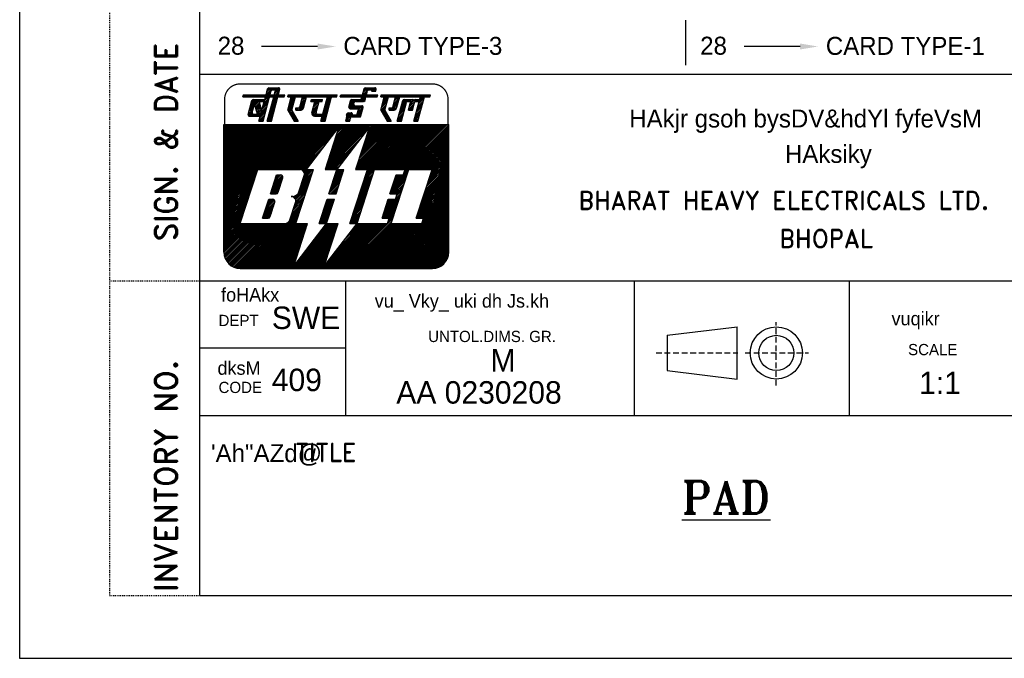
# Model space of a CAD drawing. Extents: x -5598 to -5388, y -1 to 296.
# Tile 1 of 4: x -5598 to -5489, y -1 to 70. Entities that reach past the tile are written whole.
import ezdxf
from ezdxf.enums import TextEntityAlignment as Align

# ---------------------------------------------------------------- set-up
doc = ezdxf.new("R2010")
doc.units = 0
doc.header["$LTSCALE"] = 0.1
doc.linetypes.add('DASHED', pattern=[0.75, 0.5, -0.25])
doc.linetypes.add('HIDDEN', pattern=[9.525, 6.35, -3.175])
doc.layers.get('0').update_dxf_attribs({"linetype": 'CONTINUOUS'})
doc.layers.add('6', color=2, linetype='CONTINUOUS')
doc.layers.add('TEXT', color=3, linetype='CONTINUOUS')
doc.styles.add('HINDI', font='hindi')
doc.styles.add('ROMAND', font='romand')
doc.styles.add('ROMANT', font='romant.shx')

# ---------------------------------------------------------------- blocks, each defined once
blk = doc.blocks.new('*X17')
at = {"color": 0}
for p, q in [((31.56, 28.02), (32.19, 28.65)), ((31.62, 28.26), (32.25, 28.89)), ((31.69, 28.51), (32.28, 29.1)), ((31.75, 28.75), (32.11, 29.1)), ((31.82, 28.99), (31.93, 29.1)), ((31.23, 26.81), (31.86, 27.44)), ((31.3, 27.06), (31.93, 27.68)), ((31.36, 27.3), (31.99, 27.93)), ((31.43, 27.54), (32.06, 28.17)), ((31.49, 27.78), (32.12, 28.41)), ((31.16, 26.39), (31.73, 26.96)), ((31.17, 26.57), (31.8, 27.2)), ((31.34, 26.39), (31.67, 26.72)), ((31.52, 26.39), (31.6, 26.48))]:
    blk.add_line(p, q, dxfattribs=at)
blk = doc.blocks.new('*X16')
at = {"color": 0}
for p, q in [((29.69, 27.92), (30.56, 28.79)), ((29.76, 28.17), (30.38, 28.79)), ((29.82, 28.41), (30.2, 28.79)), ((29.89, 28.65), (30.03, 28.79)), ((30.5, 28.56), (30.73, 28.79)), ((30.62, 27.97), (31.44, 28.79)), ((30.66, 28.54), (30.91, 28.79)), ((30.69, 28.21), (31.14, 28.67)), ((30.73, 28.44), (31.07, 28.77)), ((31.15, 28.67), (31.26, 28.79)), ((31.39, 28.56), (31.62, 28.79)), ((31.57, 28.56), (31.75, 28.75)), ((29.43, 26.96), (30.06, 27.59)), ((29.5, 27.2), (30.13, 27.83)), ((29.56, 27.44), (30.19, 28.07)), ((29.63, 27.68), (30.26, 28.31)), ((30.56, 27.73), (31.19, 28.36)), ((30.63, 27.62), (31.12, 28.12)), ((30.8, 27.62), (31.06, 27.88)), ((30.98, 27.62), (30.99, 27.64)), ((29.3, 26.47), (29.93, 27.1)), ((29.37, 26.72), (30, 27.34)), ((29.4, 26.39), (29.87, 26.86)), ((29.57, 26.39), (29.8, 26.62))]:
    blk.add_line(p, q, dxfattribs=at)
blk = doc.blocks.new('*X15')
at = {"color": 0}
for p, q in [((27.5, 27.86), (28.13, 28.49)), ((27.57, 28.1), (28.2, 28.73)), ((27.63, 28.34), (28.26, 28.97)), ((27.7, 28.58), (28.22, 29.1)), ((27.76, 28.82), (28.04, 29.1)), ((27.83, 29.06), (27.86, 29.1)), ((28.5, 27.62), (29.39, 28.5)), ((28.82, 28.12), (29.45, 28.74)), ((28.89, 28.36), (29.52, 28.99)), ((28.95, 28.6), (29.45, 29.1)), ((29.02, 28.84), (29.28, 29.1)), ((29.08, 29.08), (29.1, 29.1)), ((27.44, 27.62), (28.07, 28.24)), ((27.51, 27.51), (28, 28)), ((27.57, 27.39), (27.94, 27.76)), ((27.64, 27.28), (27.93, 27.57)), ((27.7, 27.17), (27.99, 27.46)), ((28.36, 27.65), (28.56, 27.85)), ((28.36, 27.83), (28.38, 27.85)), ((28.68, 27.62), (29.32, 28.26)), ((28.86, 27.62), (29.26, 28.02)), ((29.08, 27.67), (29.17, 27.76)), ((27.76, 27.06), (28.06, 27.35)), ((27.83, 26.95), (28.12, 27.24)), ((27.89, 26.83), (28.19, 27.13)), ((27.96, 26.72), (28.25, 27.01)), ((28.02, 26.61), (28.32, 26.9)), ((28.09, 26.5), (28.38, 26.79)), ((28.16, 26.39), (28.44, 26.68)), ((28.33, 26.39), (28.51, 26.56)), ((28.51, 26.39), (28.57, 26.45))]:
    blk.add_line(p, q, dxfattribs=at)
blk = doc.blocks.new('*X14')
at = {"color": 0}
for p, q in [((27.48, 29.25), (27.56, 29.33)), ((27.51, 29.1), (27.74, 29.33)), ((27.69, 29.1), (27.92, 29.33)), ((27.86, 29.1), (28.09, 29.33)), ((28.04, 29.1), (28.27, 29.33)), ((28.22, 29.1), (28.45, 29.33)), ((28.39, 29.1), (28.62, 29.33)), ((28.57, 29.1), (28.8, 29.33)), ((28.75, 29.1), (28.98, 29.33)), ((28.92, 29.1), (29.15, 29.33)), ((29.1, 29.1), (29.33, 29.33)), ((29.28, 29.1), (29.51, 29.33)), ((29.45, 29.1), (29.68, 29.33)), ((29.63, 29.1), (29.86, 29.33)), ((29.81, 29.1), (30.04, 29.33)), ((29.98, 29.1), (30.21, 29.33)), ((30.16, 29.1), (30.39, 29.33)), ((30.34, 29.1), (30.57, 29.33)), ((30.51, 29.1), (30.74, 29.33)), ((30.69, 29.1), (30.92, 29.33)), ((30.87, 29.1), (31.1, 29.33)), ((31.04, 29.1), (31.27, 29.33)), ((31.22, 29.1), (31.45, 29.33)), ((31.4, 29.1), (31.63, 29.33)), ((31.57, 29.1), (31.8, 29.33)), ((31.75, 29.1), (31.98, 29.33)), ((31.93, 29.1), (32.16, 29.33)), ((32.11, 29.1), (32.34, 29.33)), ((32.28, 29.1), (32.51, 29.33)), ((32.46, 29.1), (32.69, 29.33)), ((32.64, 29.1), (32.87, 29.33)), ((32.81, 29.1), (32.93, 29.22))]:
    blk.add_line(p, q, dxfattribs=at)
blk = doc.blocks.new('*X13')
at = {"color": 0}
for p, q in [((23.88, 27.95), (24.72, 28.79)), ((23.95, 28.19), (24.55, 28.79)), ((24.01, 28.43), (24.37, 28.79)), ((24.08, 28.67), (24.19, 28.79)), ((24.67, 28.56), (24.9, 28.79)), ((24.85, 28.56), (25.08, 28.79)), ((25.02, 28.56), (25.56, 29.1)), ((25.2, 28.56), (25.74, 29.1)), ((25.32, 29.03), (25.39, 29.1)), ((25.38, 28.56), (25.76, 28.94)), ((25.56, 28.56), (25.69, 28.7)), ((23.92, 27.81), (24.44, 28.33)), ((24.06, 27.77), (24.45, 28.17)), ((24.23, 27.77), (24.56, 28.1)), ((24.41, 27.77), (24.74, 28.1)), ((24.55, 26.85), (25.43, 27.73)), ((24.59, 27.77), (24.92, 28.1)), ((24.73, 26.85), (25.37, 27.49)), ((24.76, 27.77), (25.09, 28.1)), ((24.87, 27.34), (25.49, 27.96)), ((24.9, 27.72), (25.27, 28.1)), ((24.93, 27.59), (25.42, 28.07)), ((23.63, 26.99), (23.95, 27.31)), ((23.69, 27.23), (23.76, 27.29)), ((23.7, 26.88), (24.13, 27.31)), ((23.84, 26.85), (24.26, 27.26)), ((24.02, 26.85), (24.29, 27.12)), ((24.2, 26.85), (24.43, 27.08)), ((24.38, 26.85), (24.61, 27.08)), ((24.91, 26.85), (25.3, 27.25)), ((25.08, 26.85), (25.24, 27.01))]:
    blk.add_line(p, q, dxfattribs=at)
blk = doc.blocks.new('*X12')
at = {"color": 0}
for p, q in [((22.95, 29.14), (23.14, 29.33)), ((23.09, 29.1), (23.32, 29.33)), ((23.27, 29.1), (23.5, 29.33)), ((23.44, 29.1), (23.67, 29.33)), ((23.62, 29.1), (23.85, 29.33)), ((23.8, 29.1), (24.03, 29.33)), ((23.97, 29.1), (24.2, 29.33)), ((24.15, 29.1), (24.38, 29.33)), ((24.33, 29.1), (24.56, 29.33)), ((24.5, 29.1), (24.73, 29.33)), ((24.68, 29.1), (24.91, 29.33)), ((24.86, 29.1), (25.09, 29.33)), ((25.03, 29.1), (25.26, 29.33)), ((25.21, 29.1), (25.44, 29.33)), ((25.39, 29.1), (25.62, 29.33)), ((25.56, 29.1), (25.79, 29.33)), ((25.74, 29.1), (25.97, 29.33)), ((25.92, 29.1), (26.15, 29.33)), ((26.09, 29.1), (26.32, 29.33)), ((26.27, 29.1), (26.5, 29.33)), ((26.45, 29.1), (26.68, 29.33)), ((26.63, 29.1), (26.86, 29.33)), ((26.8, 29.1), (27.03, 29.33)), ((26.98, 29.1), (27.08, 29.2))]:
    blk.add_line(p, q, dxfattribs=at)
blk = doc.blocks.new('*X11')
at = {"color": 0}
for p, q in [((25.44, 29.33), (26.21, 30.1)), ((25.45, 29.52), (26.03, 30.1)), ((25.52, 29.76), (25.86, 30.1)), ((25.58, 30), (25.67, 30.09)), ((25.62, 29.33), (25.95, 29.66)), ((26.16, 29.87), (26.39, 30.1)), ((26.33, 29.87), (26.56, 30.1)), ((26.44, 29.8), (26.74, 30.1)), ((26.54, 29.72), (26.89, 30.07)), ((26.71, 29.72), (26.94, 29.95)), ((25.79, 29.33), (25.89, 29.42))]:
    blk.add_line(p, q, dxfattribs=at)
blk = doc.blocks.new('*X10')
at = {"color": 0}
for p, q in [((23.56, 26.39), (24.02, 26.85)), ((23.6, 26.61), (23.84, 26.85)), ((23.67, 26.85), (23.7, 26.88)), ((23.74, 26.39), (24.1, 26.75)), ((23.92, 26.39), (24.04, 26.51))]:
    blk.add_line(p, q, dxfattribs=at)
blk = doc.blocks.new('*X9')
at = {"color": 0}
for p, q in [((17.09, 29.11), (17.31, 29.33)), ((17.26, 29.1), (17.49, 29.33)), ((17.43, 29.1), (17.66, 29.33)), ((17.61, 29.1), (17.84, 29.33)), ((17.79, 29.1), (18.02, 29.33)), ((17.96, 29.1), (18.19, 29.33)), ((18.14, 29.1), (18.37, 29.33)), ((18.32, 29.1), (18.55, 29.33)), ((18.49, 29.1), (18.72, 29.33)), ((18.67, 29.1), (18.9, 29.33)), ((18.85, 29.1), (19.08, 29.33)), ((19.02, 29.1), (19.25, 29.33)), ((19.2, 29.1), (19.43, 29.33)), ((19.38, 29.1), (19.61, 29.33)), ((19.55, 29.1), (19.78, 29.33)), ((19.7, 28.71), (19.77, 28.79)), ((19.72, 28.56), (19.95, 28.79)), ((19.73, 29.1), (19.96, 29.33)), ((19.9, 28.56), (20.13, 28.79)), ((19.91, 29.1), (20.14, 29.33)), ((20.07, 28.56), (20.3, 28.79)), ((20.08, 29.1), (20.31, 29.33)), ((20.25, 28.56), (20.48, 28.79)), ((20.26, 29.1), (20.49, 29.33)), ((20.43, 28.56), (20.66, 28.79)), ((20.44, 29.1), (20.67, 29.33)), ((20.61, 29.1), (20.84, 29.33)), ((20.61, 28.56), (20.84, 28.79)), ((20.78, 28.56), (20.95, 28.73)), ((20.79, 29.1), (21.02, 29.33)), ((20.97, 29.1), (21.2, 29.33)), ((21.15, 29.1), (21.38, 29.33)), ((21.32, 29.1), (21.55, 29.33)), ((21.5, 29.1), (21.73, 29.33)), ((21.68, 29.1), (21.91, 29.33)), ((21.85, 29.1), (22.08, 29.33)), ((22.03, 29.1), (22.26, 29.33)), ((22.21, 29.1), (22.44, 29.33)), ((22.38, 29.1), (22.61, 29.33))]:
    blk.add_line(p, q, dxfattribs=at)
blk = doc.blocks.new('*X8')
at = {"color": 0}
for p, q in [((17.18, 27.97), (17.81, 28.59)), ((17.25, 28.21), (17.88, 28.84)), ((17.31, 28.45), (17.94, 29.08)), ((17.38, 28.69), (17.79, 29.1)), ((17.44, 28.93), (17.61, 29.1)), ((18.44, 27.98), (19.07, 28.61)), ((18.5, 28.22), (19.13, 28.85)), ((18.57, 28.47), (19.2, 29.09)), ((18.63, 28.71), (19.02, 29.1)), ((18.7, 28.95), (18.85, 29.1)), ((19.94, 27.89), (20.57, 28.52)), ((20, 28.13), (20.43, 28.56)), ((20.07, 28.38), (20.25, 28.56)), ((21.19, 27.91), (21.82, 28.54)), ((21.26, 28.15), (21.89, 28.78)), ((21.32, 28.39), (21.95, 29.02)), ((21.39, 28.63), (21.85, 29.1)), ((21.45, 28.88), (21.68, 29.1)), ((17.12, 27.72), (17.75, 28.35)), ((17.13, 27.56), (17.68, 28.11)), ((17.19, 27.44), (17.62, 27.87)), ((17.26, 27.33), (17.55, 27.63)), ((17.32, 27.22), (17.61, 27.51)), ((17.39, 27.11), (17.68, 27.4)), ((18.01, 27.73), (18.13, 27.85)), ((18.07, 27.62), (18.31, 27.85)), ((18.25, 27.62), (19, 28.37)), ((18.43, 27.62), (18.94, 28.13)), ((18.61, 27.62), (18.87, 27.89)), ((19.77, 27.2), (20.37, 27.8)), ((19.81, 27.41), (20.44, 28.04)), ((19.82, 27.07), (20.31, 27.56)), ((19.87, 27.65), (20.5, 28.28)), ((20.92, 26.93), (21.56, 27.57)), ((21, 27.19), (21.63, 27.81)), ((21.06, 27.43), (21.69, 28.06)), ((21.13, 27.67), (21.76, 28.3)), ((17.45, 27), (17.74, 27.29)), ((17.51, 26.88), (17.81, 27.18)), ((17.58, 26.77), (17.87, 27.06)), ((17.64, 26.66), (17.94, 26.95)), ((17.71, 26.55), (18, 26.84)), ((17.77, 26.44), (18.07, 26.73)), ((17.9, 26.39), (18.13, 26.62)), ((18.08, 26.39), (18.19, 26.5)), ((18.26, 26.39), (18.26, 26.39)), ((19.91, 26.98), (20.25, 27.32)), ((20.04, 26.93), (20.3, 27.19)), ((20.21, 26.93), (20.44, 27.16)), ((20.39, 26.93), (20.62, 27.16)), ((20.57, 26.93), (20.8, 27.16)), ((20.74, 26.93), (20.97, 27.16)), ((20.8, 26.46), (21.43, 27.09)), ((20.87, 26.7), (21.5, 27.33)), ((20.91, 26.39), (21.37, 26.85)), ((21.09, 26.39), (21.3, 26.61))]:
    blk.add_line(p, q, dxfattribs=at)
blk = doc.blocks.new('*X7')
at = {"color": 0}
for p, q in [((13.41, 28.26), (13.71, 28.56)), ((13.45, 28.12), (13.89, 28.56)), ((13.46, 28.49), (13.51, 28.54)), ((13.49, 27.98), (13.95, 28.44)), ((13.53, 27.85), (13.98, 28.3)), ((13.57, 27.71), (14.01, 28.16)), ((13.6, 27.57), (14.05, 28.02)), ((13.64, 27.43), (14.08, 27.87)), ((13.68, 27.29), (14.12, 27.73)), ((13.72, 27.16), (14.15, 27.59)), ((13.9, 27.16), (14.17, 27.43)), ((14.08, 27.16), (14.1, 27.18))]:
    blk.add_line(p, q, dxfattribs=at)
blk = doc.blocks.new('*X6')
at = {"color": 0}
for p, q in [((12.91, 27.94), (13.46, 28.49)), ((12.97, 28.18), (13.59, 28.79)), ((13.04, 28.42), (13.41, 28.79)), ((13.1, 28.66), (13.23, 28.79)), ((13.51, 28.54), (13.76, 28.79)), ((13.71, 28.56), (13.94, 28.79)), ((13.89, 28.56), (14.12, 28.79)), ((14.06, 28.56), (14.29, 28.79)), ((14.24, 28.56), (14.47, 28.79)), ((14.42, 28.56), (14.49, 28.63)), ((12.7, 27.02), (13.19, 27.51)), ((12.72, 27.21), (13.26, 27.76)), ((12.78, 27.45), (13.32, 28)), ((12.84, 27.69), (13.39, 28.24)), ((12.79, 26.94), (13.15, 27.29)), ((12.96, 26.93), (13.22, 27.18)), ((13.14, 26.93), (13.37, 27.16)), ((13.32, 26.93), (13.55, 27.16)), ((13.49, 26.93), (13.72, 27.16)), ((13.67, 26.93), (13.9, 27.16)), ((13.85, 26.93), (14.08, 27.16)), ((14.03, 26.93), (14.04, 26.94))]:
    blk.add_line(p, q, dxfattribs=at)
blk = doc.blocks.new('*X5')
at = {"color": 0}
for p, q in [((12.13, 29.1), (12.36, 29.33)), ((12.15, 29.3), (12.18, 29.33)), ((12.31, 29.1), (12.54, 29.33)), ((12.48, 29.1), (12.71, 29.33)), ((12.66, 29.1), (12.89, 29.33)), ((12.84, 29.1), (13.07, 29.33)), ((13.01, 29.1), (13.24, 29.33)), ((13.19, 29.1), (13.42, 29.33)), ((13.37, 29.1), (13.6, 29.33)), ((13.54, 29.1), (13.77, 29.33)), ((13.72, 29.1), (13.95, 29.33)), ((13.9, 29.1), (14.13, 29.33)), ((14.07, 29.1), (14.3, 29.33)), ((14.25, 29.1), (14.48, 29.33)), ((14.43, 29.1), (14.66, 29.33)), ((14.6, 29.1), (14.83, 29.33)), ((14.78, 29.1), (15.01, 29.33)), ((14.96, 29.1), (15.19, 29.33)), ((15.13, 29.1), (15.36, 29.33)), ((15.31, 29.1), (15.54, 29.33)), ((15.49, 29.1), (15.72, 29.33)), ((15.66, 29.1), (15.89, 29.33)), ((15.84, 29.1), (16.07, 29.33)), ((16.02, 29.1), (16.25, 29.33)), ((16.2, 29.1), (16.43, 29.33)), ((16.37, 29.1), (16.6, 29.33)), ((16.55, 29.1), (16.76, 29.31))]:
    blk.add_line(p, q, dxfattribs=at)
blk = doc.blocks.new('*X4')
at = {"color": 0}
for p, q in [((14.69, 29.36), (15.43, 30.1)), ((14.75, 29.6), (15.25, 30.1)), ((14.81, 29.84), (15.07, 30.1)), ((14.83, 29.33), (15.25, 29.74)), ((15.37, 29.87), (15.6, 30.1)), ((15.55, 29.87), (15.78, 30.1)), ((15.62, 29.41), (16.21, 30)), ((15.67, 29.81), (15.96, 30.1)), ((15.68, 29.65), (16.12, 30.09)), ((15.72, 29.33), (16.18, 29.79)), ((15.01, 29.33), (15.18, 29.5)), ((15.89, 29.33), (16.12, 29.55))]:
    blk.add_line(p, q, dxfattribs=at)
blk = doc.blocks.new('*X3')
at = {"color": 0}
for p, q in [((14.3, 27.91), (14.93, 28.54)), ((14.36, 28.15), (14.99, 28.78)), ((14.43, 28.39), (15.05, 29.02)), ((14.49, 28.63), (14.96, 29.1)), ((14.56, 28.87), (14.78, 29.1)), ((15.23, 27.96), (15.86, 28.59)), ((15.29, 28.2), (15.92, 28.83)), ((15.36, 28.44), (15.99, 29.07)), ((15.42, 28.68), (15.84, 29.1)), ((15.49, 28.92), (15.66, 29.1)), ((14.04, 26.94), (14.67, 27.57)), ((14.1, 27.18), (14.73, 27.81)), ((14.17, 27.43), (14.8, 28.05)), ((14.23, 27.67), (14.86, 28.3)), ((14.97, 26.99), (15.6, 27.62)), ((15.04, 27.23), (15.66, 27.86)), ((15.1, 27.48), (15.73, 28.1)), ((15.17, 27.72), (15.79, 28.34)), ((13.91, 26.46), (14.54, 27.09)), ((13.97, 26.7), (14.6, 27.33)), ((14.02, 26.39), (14.47, 26.85)), ((14.19, 26.39), (14.41, 26.61)), ((14.84, 26.51), (15.47, 27.14)), ((14.9, 26.39), (15.41, 26.9)), ((14.91, 26.75), (15.54, 27.38)), ((15.08, 26.39), (15.34, 26.65)), ((15.25, 26.39), (15.28, 26.41))]:
    blk.add_line(p, q, dxfattribs=at)
blk = doc.blocks.new('*X2')
at = {"color": 0}
for p, q in [((10, 17.42), (18.58, 26)), ((10, 17.6), (18.4, 26)), ((10, 17.78), (18.22, 26)), ((10, 17.95), (18.05, 26)), ((10, 18.13), (17.87, 26)), ((10, 18.31), (17.69, 26)), ((10, 18.49), (17.51, 26)), ((10, 18.66), (17.34, 26)), ((10, 18.84), (17.16, 26)), ((10, 19.02), (16.98, 26)), ((10, 19.19), (16.81, 26)), ((10, 19.37), (16.63, 26)), ((10, 19.55), (16.45, 26)), ((10, 19.72), (16.28, 26)), ((10, 19.9), (16.1, 26)), ((10, 20.08), (15.92, 26)), ((10, 20.25), (15.75, 26)), ((10, 20.43), (15.57, 26)), ((10, 20.61), (15.39, 26)), ((10, 20.78), (15.22, 26)), ((10, 20.96), (15.04, 26)), ((10, 21.14), (14.86, 26)), ((10, 21.31), (14.69, 26)), ((10, 21.49), (14.51, 26)), ((10, 21.67), (14.33, 26)), ((10, 21.84), (14.16, 26)), ((10, 22.02), (13.98, 26)), ((10, 22.2), (13.8, 26)), ((10, 22.37), (13.63, 26)), ((10, 22.55), (13.45, 26)), ((10, 22.73), (13.27, 26)), ((10, 22.9), (13.1, 26)), ((10, 23.08), (12.92, 26)), ((10, 23.26), (12.74, 26)), ((10, 23.44), (12.56, 26)), ((10, 23.61), (12.39, 26)), ((10, 23.79), (12.21, 26)), ((10, 23.97), (12.03, 26)), ((10, 24.14), (11.86, 26)), ((10, 24.32), (11.68, 26)), ((10, 24.5), (11.5, 26)), ((10, 24.67), (11.33, 26)), ((10, 24.85), (11.15, 26)), ((10, 25.03), (10.97, 26)), ((10, 25.2), (10.8, 26)), ((10, 25.38), (10.62, 26)), ((10, 25.56), (10.44, 26)), ((10, 25.73), (10.27, 26)), ((10, 25.91), (10.09, 26)), ((13.75, 21), (18.75, 26)), ((13.93, 21), (18.93, 26)), ((14.11, 21), (19.11, 26)), ((14.28, 21), (19.28, 26)), ((14.46, 21), (19.46, 26)), ((14.64, 21), (19.64, 26)), ((14.81, 21), (19.81, 26)), ((14.99, 21), (19.99, 26)), ((15.17, 21), (20.17, 26)), ((15.34, 21), (20.34, 26)), ((15.52, 21), (20.52, 26)), ((15.7, 21), (20.7, 26)), ((15.87, 21), (20.87, 26)), ((16.05, 21), (21.05, 26)), ((16.23, 21), (21.23, 26)), ((16.4, 21), (21.4, 26)), ((16.58, 21), (21.58, 26)), ((16.76, 21), (21.76, 26)), ((16.93, 21), (21.93, 26)), ((17.11, 21), (22.11, 26)), ((17.29, 21), (22.29, 26)), ((17.46, 21), (22.46, 26)), ((17.64, 21), (22.64, 26)), ((17.82, 21), (22.82, 26)), ((17.99, 21), (22.99, 26)), ((18.17, 21), (22.37, 25.2)), ((21.28, 21.11), (26.18, 26)), ((21.35, 21), (26.35, 26)), ((21.37, 21.37), (26, 26)), ((21.45, 21.63), (25.82, 26)), ((21.53, 21), (25.9, 25.37)), ((21.54, 21.89), (25.65, 26)), ((21.62, 22.16), (25.47, 26)), ((21.71, 22.42), (25.29, 26)), ((21.8, 22.68), (25.12, 26)), ((21.88, 22.94), (24.94, 26)), ((21.97, 23.2), (24.76, 26)), ((22.05, 23.46), (24.59, 26)), ((22.14, 23.73), (24.41, 26)), ((22.22, 23.99), (24.23, 26)), ((22.31, 24.25), (24.06, 26)), ((22.39, 24.51), (23.88, 26)), ((22.48, 24.77), (23.7, 26)), ((22.56, 25.04), (23.53, 26)), ((22.65, 25.3), (23.35, 26)), ((22.73, 25.56), (23.17, 26)), ((24.7, 21.17), (29.54, 26)), ((24.71, 21), (29.71, 26)), ((24.79, 21.43), (29.36, 26)), ((24.87, 21.69), (29.18, 26)), ((24.89, 21), (29.89, 26)), ((24.96, 21.95), (29.01, 26)), ((25.04, 22.22), (28.83, 26)), ((25.07, 21), (30.07, 26)), ((25.13, 22.48), (28.65, 26)), ((25.21, 22.74), (28.47, 26)), ((25.24, 21), (30.24, 26)), ((25.3, 23), (28.3, 26)), ((25.39, 23.26), (28.12, 26)), ((25.42, 21), (30.42, 26)), ((25.47, 23.53), (27.94, 26)), ((25.56, 23.79), (27.77, 26)), ((25.6, 21), (30.6, 26)), ((25.61, 19.95), (31.66, 26)), ((25.64, 24.05), (27.59, 26)), ((25.69, 20.21), (31.48, 26)), ((25.73, 24.31), (27.41, 26)), ((25.77, 21), (30.77, 26)), ((25.78, 20.48), (31.3, 26)), ((25.81, 24.57), (27.24, 26)), ((25.86, 20.74), (31.13, 26)), ((25.9, 24.83), (27.06, 26)), ((25.95, 21), (30.95, 26)), ((25.98, 25.1), (26.88, 26)), ((26.07, 25.36), (26.71, 26)), ((26.15, 25.62), (26.53, 26)), ((26.83, 21), (31.83, 26)), ((27.01, 21), (32.01, 26)), ((27.19, 21), (32.19, 26)), ((27.36, 21), (32.36, 26)), ((27.54, 21), (32.54, 26)), ((27.72, 21), (32.72, 26)), ((27.89, 21), (32.89, 26)), ((28.07, 21), (33.07, 26)), ((28.25, 21), (33.25, 26)), ((28.42, 21), (33.42, 26)), ((28.6, 21), (33.6, 26)), ((28.78, 21), (33.78, 26)), ((28.95, 21), (33.95, 26)), ((29.13, 21), (34.13, 26)), ((29.31, 21), (34.31, 26)), ((29.49, 21), (34.49, 26)), ((29.66, 21), (34.66, 26)), ((29.84, 21), (34.84, 26)), ((29.96, 20.41), (35, 25.45)), ((30.02, 21), (35, 25.98)), ((30.04, 20.67), (35, 25.63)), ((30.13, 20.94), (35, 25.81)), ((30.72, 21), (35, 25.28)), ((18.35, 21), (21.79, 24.44)), ((21.71, 21), (25.32, 24.62)), ((30.9, 21), (35, 25.1)), ((31.08, 21), (35, 24.92)), ((31.25, 21), (35, 24.75)), ((31.43, 21), (35, 24.57)), ((31.61, 21), (35, 24.39)), ((31.78, 21), (35, 24.22)), ((18.52, 21), (21.21, 23.68)), ((21.88, 21), (24.74, 23.86)), ((22.06, 21), (24.16, 23.1)), ((31.96, 21), (35, 24.04)), ((32.14, 21), (35, 23.86)), ((32.31, 21), (35, 23.69)), ((32.49, 21), (35, 23.51)), ((32.67, 21), (35, 23.33)), ((32.84, 21), (35, 23.16)), ((18.66, 20.96), (20.62, 22.92)), ((18.77, 20.89), (20.04, 22.16)), ((22.24, 21), (23.58, 22.34)), ((32.7, 19.62), (35, 21.92)), ((32.79, 19.88), (35, 22.1)), ((32.87, 20.14), (35, 22.27)), ((32.96, 20.41), (35, 22.45)), ((33.02, 21), (35, 22.98)), ((33.04, 20.67), (35, 22.63)), ((33.13, 20.93), (35, 22.8)), ((10, 17.25), (13.75, 21)), ((18.77, 19.83), (19.94, 21)), ((18.85, 20.09), (19.76, 21)), ((18.86, 20.8), (19.46, 21.4)), ((18.92, 20.69), (19.23, 21)), ((18.94, 20.35), (19.59, 21)), ((18.96, 20.55), (19.41, 21)), ((22.1, 19.63), (23.29, 20.81)), ((22.19, 19.89), (23.3, 21)), ((22.27, 20.15), (23.12, 21)), ((22.36, 20.41), (22.94, 21)), ((22.41, 21), (22.99, 21.58)), ((22.44, 20.68), (22.77, 21)), ((22.53, 20.94), (22.59, 21)), ((25.52, 19.69), (26.71, 20.88)), ((32.19, 18.05), (35, 20.86)), ((32.28, 18.31), (35, 21.03)), ((32.36, 18.57), (35, 21.21)), ((32.45, 18.83), (35, 21.39)), ((32.53, 19.1), (35, 21.56)), ((32.62, 19.36), (35, 21.74)), ((10, 17.07), (13.66, 20.73)), ((10, 16.89), (13.58, 20.47)), ((10, 16.72), (13.49, 20.21)), ((10, 16.54), (13.41, 19.95)), ((18.43, 18.78), (19.61, 19.97)), ((18.51, 19.04), (19.7, 20.23)), ((18.6, 19.31), (19.78, 20.49)), ((18.68, 19.57), (19.87, 20.75)), ((21.76, 18.58), (22.95, 19.77)), ((21.85, 18.84), (23.03, 20.03)), ((21.93, 19.11), (23.12, 20.29)), ((22.02, 19.37), (23.2, 20.55)), ((25.18, 18.64), (26.37, 19.83)), ((25.27, 18.9), (26.45, 20.09)), ((25.35, 19.17), (26.54, 20.35)), ((25.44, 19.43), (26.62, 20.61)), ((28.52, 18.44), (30.3, 20.22)), ((28.55, 18.3), (30.21, 19.96)), ((28.6, 18.7), (30.38, 20.48)), ((28.69, 18.97), (30.47, 20.74)), ((28.77, 19.23), (29.95, 20.4)), ((28.86, 19.49), (29.77, 20.4)), ((28.94, 19.75), (29.59, 20.4)), ((29.03, 20.01), (29.42, 20.4)), ((29.11, 20.28), (29.24, 20.4)), ((31.68, 16.48), (35, 19.8)), ((31.77, 16.74), (35, 19.97)), ((31.85, 17), (35, 20.15)), ((31.94, 17.26), (35, 20.33)), ((32.02, 17.52), (35, 20.5)), ((32.11, 17.79), (35, 20.68)), ((10, 16.36), (13.32, 19.69)), ((10, 16.19), (13.24, 19.42)), ((10, 16.01), (13.15, 19.16)), ((10, 15.83), (13.07, 18.9)), ((10, 15.66), (12.98, 18.64)), ((17.85, 17.85), (19.44, 19.44)), ((17.92, 17.75), (19.36, 19.18)), ((17.97, 17.62), (19.27, 18.92)), ((17.98, 17.45), (19.19, 18.66)), ((18.34, 18.52), (19.53, 19.71)), ((21.68, 18.32), (22.86, 19.51)), ((21.84, 18.3), (22.78, 19.24)), ((22.01, 18.3), (22.69, 18.98)), ((22.19, 18.3), (22.61, 18.72)), ((24.84, 17.6), (26.03, 18.78)), ((24.93, 17.86), (26.11, 19.04)), ((25.01, 18.12), (26.2, 19.3)), ((25.1, 18.38), (26.28, 19.57)), ((28.73, 18.3), (30.13, 19.7)), ((28.91, 18.3), (30.04, 19.43)), ((29.08, 18.3), (29.96, 19.17)), ((29.19, 18.06), (29.79, 18.65)), ((29.26, 18.3), (29.87, 18.91)), ((31.42, 15.69), (35, 19.27)), ((31.51, 15.95), (35, 19.44)), ((31.51, 15.6), (35, 19.09)), ((31.59, 16.22), (35, 19.62)), ((31.69, 15.6), (35, 18.91)), ((31.86, 15.6), (35, 18.74)), ((10, 15.48), (12.9, 18.38)), ((10, 15.3), (12.81, 18.12)), ((10, 15.13), (12.73, 17.85)), ((10, 14.95), (12.64, 17.59)), ((17.63, 17.98), (17.66, 18.01)), ((17.66, 16.43), (18.85, 17.61)), ((17.75, 17.93), (17.91, 18.09)), ((17.75, 16.69), (18.93, 17.87)), ((17.83, 16.95), (19.02, 18.13)), ((17.92, 17.21), (19.1, 18.4)), ((21.08, 16.49), (22.27, 17.67)), ((21.17, 16.75), (22.12, 17.7)), ((21.25, 17.01), (21.94, 17.7)), ((21.34, 17.27), (21.77, 17.7)), ((21.42, 17.53), (21.59, 17.7)), ((22.37, 18.3), (22.52, 18.46)), ((24.5, 16.55), (25.69, 17.73)), ((24.59, 16.81), (25.77, 17.99)), ((24.67, 17.07), (25.86, 18.26)), ((24.76, 17.33), (25.94, 18.52)), ((27.15, 10), (35, 17.85)), ((27.32, 10), (35, 17.68)), ((27.67, 15.82), (29.45, 17.6)), ((27.75, 16.09), (29.53, 17.86)), ((27.84, 16.35), (29.62, 18.12)), ((27.92, 16.61), (29.01, 17.7)), ((28.01, 16.87), (28.84, 17.7)), ((28.09, 17.13), (28.66, 17.7)), ((28.18, 17.39), (28.48, 17.7)), ((28.26, 17.66), (28.31, 17.7)), ((29.11, 17.79), (29.7, 18.39)), ((32.01, 15.04), (35, 18.03)), ((32.04, 15.6), (35, 18.56)), ((32.1, 15.31), (35, 18.21)), ((32.18, 15.57), (35, 18.38)), ((10, 14.77), (12.56, 17.33)), ((10, 14.6), (12.47, 17.07)), ((10, 14.42), (12.39, 16.81)), ((10, 14.24), (12.3, 16.54)), ((17.32, 15.38), (18.51, 16.56)), ((17.41, 15.64), (18.59, 16.83)), ((17.49, 15.9), (18.68, 17.09)), ((17.58, 16.16), (18.76, 17.35)), ((20.74, 15.44), (21.93, 16.62)), ((20.83, 15.7), (22.01, 16.89)), ((20.91, 15.96), (22.1, 17.15)), ((21, 16.23), (22.18, 17.41)), ((24.16, 15.5), (25.35, 16.69)), ((24.25, 15.76), (25.43, 16.95)), ((24.33, 16.02), (25.52, 17.21)), ((24.42, 16.29), (25.6, 17.47)), ((27.5, 10), (35, 17.5)), ((27.62, 15.6), (29.36, 17.34)), ((27.68, 10), (35, 17.32)), ((27.8, 15.6), (29.27, 17.08)), ((27.85, 10), (35, 17.15)), ((27.97, 15.6), (29.19, 16.82)), ((28.03, 10), (35, 16.97)), ((28.15, 15.6), (29.1, 16.55)), ((28.21, 10), (35, 16.79)), ((28.38, 10), (35, 16.62)), ((28.56, 10), (35, 16.44)), ((10, 14.07), (12.22, 16.28)), ((10, 13.89), (12.13, 16.02)), ((10, 13.71), (12.05, 15.76)), ((10, 13.54), (11.96, 15.5)), ((12.12, 10), (18.42, 16.3)), ((12.3, 10), (18.34, 16.04)), ((12.47, 10), (18.25, 15.78)), ((12.65, 10), (18.17, 15.52)), ((20.66, 15.18), (21.84, 16.36)), ((20.66, 15), (21.76, 16.1)), ((20.83, 15), (21.67, 15.84)), ((21.01, 15), (21.59, 15.58)), ((23.26, 10), (28.76, 15.51)), ((24.02, 15), (25.18, 16.16)), ((24.08, 15.24), (25.26, 16.42)), ((24.19, 15), (25.09, 15.9)), ((24.37, 15), (25.01, 15.64)), ((24.55, 15), (24.92, 15.38)), ((28.26, 15.18), (28.85, 15.77)), ((28.33, 15.6), (29.02, 16.29)), ((28.34, 15.44), (28.93, 16.03)), ((28.74, 10), (35, 16.26)), ((28.92, 10), (35, 16.08)), ((29.09, 10), (35, 15.91)), ((29.27, 10), (35, 15.73)), ((29.45, 10), (35, 15.55)), ((29.62, 10), (35, 15.38)), ((10, 13.36), (11.88, 15.24)), ((10, 11.77), (13.23, 15)), ((10, 11.94), (13.06, 15)), ((10, 12.12), (12.88, 15)), ((10, 12.3), (12.7, 15)), ((10, 12.47), (12.53, 15)), ((10, 12.65), (12.35, 15)), ((10, 12.83), (12.17, 15)), ((10, 13.01), (11.99, 15)), ((10, 13.18), (11.82, 15)), ((10.01, 11.6), (13.41, 15)), ((10.03, 11.45), (13.59, 15)), ((10.07, 11.31), (13.76, 15)), ((10.11, 11.17), (13.94, 15)), ((10.16, 11.05), (14.12, 15)), ((10.22, 10.93), (14.29, 15)), ((10.29, 10.82), (14.47, 15)), ((10.36, 10.72), (14.65, 15)), ((10.44, 10.62), (14.82, 15)), ((10.53, 10.53), (15, 15)), ((10.62, 10.44), (15.18, 15)), ((10.72, 10.36), (15.35, 15)), ((10.82, 10.29), (15.53, 15)), ((10.93, 10.22), (15.71, 15)), ((11.05, 10.16), (15.88, 15)), ((11.17, 10.11), (16.06, 15)), ((11.31, 10.07), (16.24, 15)), ((11.45, 10.03), (16.41, 15)), ((11.6, 10.01), (16.59, 15)), ((11.77, 10), (16.77, 15)), ((11.94, 10), (16.99, 15.04)), ((12.83, 10), (18.08, 15.25)), ((13.01, 10), (18.01, 15)), ((13.18, 10), (18.18, 15)), ((13.36, 10), (18.36, 15)), ((13.54, 10), (18.54, 15)), ((13.71, 10), (18.71, 15)), ((13.89, 10), (18.89, 15)), ((14.07, 10), (19.07, 15)), ((14.24, 10), (19.24, 15)), ((14.42, 10), (19.24, 14.82)), ((14.6, 10), (19.16, 14.56)), ((14.77, 10), (19.07, 14.3)), ((17.6, 10), (22.6, 15)), ((17.78, 10), (22.66, 14.88)), ((17.95, 10), (22.58, 14.62)), ((18.03, 10.6), (22.42, 15)), ((18.13, 10), (22.49, 14.36)), ((18.61, 11.36), (22.25, 15)), ((19.19, 12.12), (22.07, 15)), ((19.77, 12.88), (21.89, 15)), ((20.35, 13.64), (21.72, 15)), ((20.94, 14.4), (21.54, 15)), ((20.96, 10), (25.96, 15)), ((21.14, 10), (26.14, 15)), ((21.19, 15), (21.5, 15.32)), ((21.31, 10), (26.31, 15)), ((21.36, 15), (21.42, 15.05)), ((21.49, 10), (26.49, 15)), ((21.56, 10.78), (25.78, 15)), ((21.67, 10), (26.67, 15)), ((21.84, 10), (26.84, 15)), ((22.02, 10), (27.02, 15)), ((22.14, 11.54), (25.61, 15)), ((22.2, 10), (27.2, 15)), ((22.37, 10), (27.37, 15)), ((22.55, 10), (27.55, 15)), ((22.73, 12.3), (25.43, 15)), ((22.73, 10), (27.73, 15)), ((22.9, 10), (27.9, 15)), ((23.08, 10), (28.08, 15)), ((23.31, 13.06), (25.25, 15)), ((23.44, 10), (28.68, 15.24)), ((23.61, 10), (28.61, 15)), ((23.79, 10), (28.79, 15)), ((23.89, 13.81), (25.08, 15)), ((23.97, 10), (28.97, 15)), ((24.14, 10), (29.14, 15)), ((24.32, 10), (29.32, 15)), ((24.47, 14.57), (24.9, 15)), ((24.5, 10), (29.5, 15)), ((24.67, 10), (29.67, 15)), ((24.72, 15), (24.84, 15.11)), ((24.85, 10), (29.85, 15)), ((25.03, 10), (30.03, 15)), ((25.2, 10), (30.2, 15)), ((25.38, 10), (30.38, 15)), ((25.56, 10), (30.56, 15)), ((25.73, 10), (30.73, 15)), ((25.91, 10), (30.91, 15)), ((26.09, 10), (31.09, 15)), ((26.26, 10), (31.26, 15)), ((26.44, 10), (31.44, 15)), ((26.62, 10), (31.62, 15)), ((26.79, 10), (31.79, 15)), ((26.97, 10), (31.97, 15)), ((29.8, 10), (35, 15.2)), ((29.98, 10), (35, 15.02)), ((30.15, 10), (35, 14.85)), ((30.33, 10), (35, 14.67)), ((30.51, 10), (35, 14.49)), ((30.68, 10), (35, 14.32)), ((14.95, 10), (18.99, 14.04)), ((15.13, 10), (18.9, 13.78)), ((15.3, 10), (18.82, 13.51)), ((15.48, 10), (18.73, 13.25)), ((18.31, 10), (22.41, 14.1)), ((18.49, 10), (22.32, 13.84)), ((18.66, 10), (22.24, 13.57)), ((18.84, 10), (22.15, 13.31)), ((30.86, 10), (35, 14.14)), ((31.04, 10), (35, 13.96)), ((31.21, 10), (35, 13.79)), ((31.39, 10), (35, 13.61)), ((31.57, 10), (35, 13.43)), ((31.74, 10), (35, 13.26)), ((15.66, 10), (18.65, 12.99)), ((15.83, 10), (18.56, 12.73)), ((16.01, 10), (18.48, 12.47)), ((16.19, 10), (18.39, 12.2)), ((19.02, 10), (22.07, 13.05)), ((19.19, 10), (21.98, 12.79)), ((19.37, 10), (21.9, 12.53)), ((19.55, 10), (21.81, 12.27)), ((31.92, 10), (35, 13.08)), ((32.1, 10), (35, 12.9)), ((32.27, 10), (35, 12.73)), ((32.45, 10), (35, 12.55)), ((32.63, 10), (35, 12.37)), ((32.8, 10), (35, 12.2)), ((16.36, 10), (18.31, 11.94)), ((16.54, 10), (18.22, 11.68)), ((16.72, 10), (18.14, 11.42)), ((16.89, 10), (18.05, 11.16)), ((19.72, 10), (21.73, 12)), ((19.9, 10), (21.64, 11.74)), ((20.08, 10), (21.56, 11.48)), ((20.25, 10), (21.47, 11.22)), ((20.43, 10), (21.39, 10.96)), ((32.98, 10), (35, 12.02)), ((33.16, 10), (35, 11.84)), ((33.34, 10.01), (34.99, 11.66)), ((33.54, 10.03), (34.97, 11.46)), ((33.79, 10.1), (34.9, 11.21)), ((17.07, 10), (17.97, 10.9)), ((17.25, 10), (17.88, 10.63)), ((17.42, 10), (17.8, 10.37)), ((20.61, 10), (21.3, 10.69)), ((20.78, 10), (21.22, 10.43)), ((34.11, 10.25), (34.75, 10.89))]:
    blk.add_line(p, q, dxfattribs=at)
blk = doc.blocks.new('*X1')
at = {"color": 0}
for p, q in [((15.28, 18.64), (16.47, 19.83)), ((15.37, 18.9), (16.55, 20.09)), ((15.45, 19.17), (16.54, 20.25)), ((15.54, 19.43), (16.46, 20.35)), ((15.62, 19.69), (16.33, 20.4)), ((15.71, 19.95), (16.16, 20.4)), ((15.79, 20.21), (15.98, 20.4)), ((15.2, 18.38), (16.38, 19.57)), ((15.29, 18.3), (16.3, 19.3)), ((15.47, 18.3), (16.21, 19.04)), ((15.65, 18.3), (16.13, 18.78)), ((14.6, 16.55), (15.64, 17.59)), ((14.69, 16.81), (15.55, 17.67)), ((14.77, 17.07), (15.4, 17.7)), ((14.86, 17.33), (15.23, 17.7)), ((14.94, 17.59), (15.05, 17.7)), ((15.83, 18.3), (16.04, 18.52)), ((14.35, 15.76), (15.53, 16.95)), ((14.36, 15.6), (15.45, 16.68)), ((14.43, 16.02), (15.62, 17.21)), ((14.52, 16.29), (15.68, 17.45)), ((14.54, 15.6), (15.36, 16.42)), ((14.72, 15.6), (15.28, 16.16)), ((14.89, 15.6), (15.19, 15.9))]:
    blk.add_line(p, q, dxfattribs=at)
blk = doc.blocks.new('MONO1')
for p, q in [((7.18, 24.08), (7.35, 24.74)), ((7.5, 24.85), (8.57, 24.85)), ((7.64, 24.08), (7.75, 24.51)), ((7.9, 24.62), (8.05, 24.62)), ((8.1, 24.08), (8.19, 24.43)), ((8.56, 24.08), (8.71, 24.66)), ((17.9, 24.08), (18.08, 24.74)), ((18.22, 24.85), (19.29, 24.85)), ((18.36, 24.08), (18.48, 24.51)), ((18.62, 24.62), (18.87, 24.62)), ((18.93, 24.47), (18.94, 24.52)), ((18.93, 24.47), (19.39, 24.47)), ((19.39, 24.47), (19.44, 24.66)), ((4.6, 23.85), (4.66, 24.08)), ((4.6, 23.85), (7.12, 23.85)), ((4.66, 24.08), (7.18, 24.08)), ((5.19, 21.87), (5.61, 23.43)), ((5.65, 22.1), (5.9, 23.03)), ((5.75, 23.54), (7.03, 23.54)), ((5.9, 23.03), (5.95, 23.2)), ((6.22, 21.91), (5.9, 23.03)), ((6.09, 23.31), (6.42, 23.31)), ((6.42, 23.31), (6.97, 23.31)), ((6.42, 23.31), (6.68, 22.23)), ((6.68, 22.23), (6.97, 23.31)), ((6.85, 21.14), (7.58, 23.85)), ((6.97, 23.31), (7.03, 23.54)), ((7.03, 23.54), (7.12, 23.85)), ((7.12, 23.85), (7.58, 23.85)), ((7.18, 24.08), (7.64, 24.08)), ((7.31, 21.14), (8.04, 23.85)), ((7.58, 23.85), (8.04, 23.85)), ((7.64, 24.08), (8.1, 24.08)), ((7.77, 21.14), (8.5, 23.85)), ((8.04, 23.85), (8.5, 23.85)), ((8.1, 24.08), (8.56, 24.08)), ((8.5, 23.85), (9.2, 23.85)), ((8.56, 24.08), (9.26, 24.08)), ((9.2, 23.85), (9.26, 24.08)), ((9.59, 23.85), (9.65, 24.08)), ((9.59, 22.37), (9.99, 23.85)), ((9.59, 23.85), (9.99, 23.85)), ((9.65, 24.08), (15.11, 24.08)), ((9.99, 23.85), (10.45, 23.85)), ((10.05, 22.37), (10.45, 23.85)), ((10.45, 23.85), (11.24, 23.85)), ((10.93, 22.71), (11.24, 23.85)), ((11.24, 23.85), (11.7, 23.85)), ((11.36, 22.59), (11.7, 23.85)), ((11.7, 23.85), (14.01, 23.85)), ((12.16, 23.31), (12.22, 23.54)), ((12.16, 23.31), (12.62, 23.31)), ((12.22, 23.54), (13.47, 23.54)), ((12.28, 22.05), (12.62, 23.31)), ((12.62, 23.31), (13.08, 23.31)), ((12.75, 22.1), (13.08, 23.31)), ((13.08, 23.31), (13.41, 23.31)), ((13.29, 21.14), (14.01, 23.85)), ((13.41, 23.31), (13.47, 23.54)), ((13.75, 21.14), (14.47, 23.85)), ((14.01, 23.85), (14.47, 23.85)), ((14.47, 23.85), (15.05, 23.85)), ((15.05, 23.85), (15.11, 24.08)), ((15.44, 23.85), (15.5, 24.08)), ((15.44, 23.85), (17.84, 23.85)), ((15.5, 24.08), (17.9, 24.08)), ((16.38, 22.71), (16.58, 23.43)), ((16.72, 23.54), (17.64, 23.54)), ((16.93, 23.04), (16.98, 23.2)), ((17.12, 23.31), (18.04, 23.31)), ((17.79, 23.65), (17.84, 23.85)), ((17.84, 23.85), (18.3, 23.85)), ((17.9, 24.08), (18.36, 24.08)), ((18.19, 23.42), (18.3, 23.85)), ((18.3, 23.85), (19.55, 23.85)), ((18.36, 24.08), (19.61, 24.08)), ((19.55, 23.85), (19.61, 24.08)), ((19.94, 23.85), (20, 24.08)), ((19.94, 22.37), (20.34, 23.85)), ((19.94, 23.85), (20.34, 23.85)), ((20, 24.08), (25.46, 24.08)), ((20.34, 23.85), (20.8, 23.85)), ((20.4, 22.37), (20.8, 23.85)), ((20.8, 23.85), (21.59, 23.85)), ((21.28, 22.71), (21.59, 23.85)), ((21.59, 23.85), (22.05, 23.85)), ((21.71, 22.59), (22.05, 23.85)), ((21.78, 21.14), (22.39, 23.43)), ((22.05, 23.85), (24.35, 23.85)), ((22.24, 21.14), (22.79, 23.2)), ((22.54, 23.54), (23.49, 23.54)), ((22.94, 23.31), (23.09, 23.31)), ((23.03, 22.37), (23.23, 23.12)), ((23.49, 22.37), (23.71, 23.2)), ((23.62, 21.14), (24.2, 23.31)), ((23.64, 23.39), (23.64, 23.39)), ((23.64, 23.39), (23.64, 23.39)), ((23.79, 23.54), (24.26, 23.54)), ((23.86, 23.31), (24.2, 23.31)), ((24.08, 21.14), (24.81, 23.85)), ((24.2, 23.31), (24.26, 23.54)), ((24.26, 23.54), (24.35, 23.85)), ((24.35, 23.85), (24.81, 23.85)), ((24.81, 23.85), (25.4, 23.85)), ((25.4, 23.85), (25.46, 24.08)), ((6.6, 21.91), (6.68, 22.23)), ((9.59, 22.37), (10.3, 21.14)), ((10.05, 22.37), (10.76, 21.14)), ((10.51, 22.37), (10.51, 22.6)), ((10.51, 22.6), (10.79, 22.6)), ((10.51, 22.37), (11.07, 22.37)), ((16.14, 21.79), (16.18, 21.95)), ((16.33, 22.06), (16.65, 22.06)), ((16.53, 22.52), (17.29, 22.52)), ((17.08, 22.85), (17.84, 22.85)), ((17.33, 21.94), (17.43, 22.33)), ((17.73, 21.71), (17.98, 22.66)), ((19.94, 22.37), (20.65, 21.14)), ((20.4, 22.37), (21.11, 21.14)), ((20.86, 22.6), (21.14, 22.6)), ((20.86, 22.37), (20.86, 22.6)), ((20.86, 22.37), (21.42, 22.37)), ((23.03, 22.37), (23.49, 22.37)), ((5.34, 21.68), (6.53, 21.68)), ((5.8, 21.91), (6.22, 21.91)), ((6.22, 21.91), (6.6, 21.91)), ((6.39, 21.14), (6.6, 21.91)), ((6.39, 21.14), (6.85, 21.14)), ((7.31, 21.14), (7.77, 21.14)), ((10.3, 21.14), (10.76, 21.14)), ((12.57, 21.68), (13.43, 21.68)), ((12.9, 21.91), (13.49, 21.91)), ((13.29, 21.14), (13.75, 21.14)), ((16.04, 21.14), (16.18, 21.64)), ((16.04, 21.14), (16.5, 21.14)), ((16.28, 21.6), (16.63, 21.6)), ((16.5, 21.14), (16.63, 21.6)), ((16.63, 21.6), (17.58, 21.6)), ((16.78, 21.83), (16.79, 21.87)), ((16.78, 21.83), (17.18, 21.83)), ((20.65, 21.14), (21.11, 21.14)), ((20.65, 21.14), (21.11, 21.14)), ((21.78, 21.14), (22.24, 21.14)), ((23.62, 21.14), (24.08, 21.14)), ((2.5, 20.75), (27.5, 20.75)), ((2.5, 6.55), (2.5, 20.75)), ((15.29, 20.5), (11.65, 15.75)), ((15.29, 20.5), (13.75, 15.75)), ((18.69, 20.5), (15.05, 15.75)), ((18.69, 20.5), (17.15, 15.75)), ((27.5, 6.55), (27.5, 20.75)), ((4.3, 9.75), (6.25, 15.75)), ((6.25, 15.75), (10.96, 15.75)), ((10.5, 9.75), (12.45, 15.75)), ((11.65, 15.75), (12.45, 15.75)), ((13.75, 15.75), (15.85, 15.75)), ((14.17, 13.05), (15.05, 15.75)), ((14.97, 13.05), (15.85, 15.75)), ((16.5, 9.75), (18.45, 15.75)), ((17.15, 15.75), (18.45, 15.75)), ((17.3, 9.75), (19.25, 15.75)), ((19.25, 15.75), (22.65, 15.75)), ((21.1, 9.75), (23.05, 15.75)), ((22.45, 15.15), (22.65, 15.75)), ((23.05, 15.75), (25.65, 15.75)), ((23.89, 10.35), (25.65, 15.75)), ((7.67, 13.05), (8.35, 15.15)), ((8.35, 15.15), (8.81, 15.15)), ((8.53, 13.22), (9.05, 14.82)), ((10.81, 13.16), (11.44, 15.09)), ((20.97, 13.05), (21.65, 15.15)), ((21.65, 15.15), (22.45, 15.15)), ((6.79, 10.35), (7.48, 12.45)), ((7.48, 12.45), (7.93, 12.45)), ((7.65, 10.52), (8.17, 12.12)), ((7.67, 13.05), (8.29, 13.05)), ((9.83, 10.16), (10.46, 12.09)), ((13.1, 9.75), (13.98, 12.45)), ((13.9, 9.75), (14.78, 12.45)), ((13.98, 12.45), (14.78, 12.45)), ((14.17, 13.05), (14.97, 13.05)), ((20.09, 10.35), (20.78, 12.45)), ((20.78, 12.45), (21.58, 12.45)), ((20.97, 13.05), (21.77, 13.05)), ((21.58, 12.45), (21.77, 13.05)), ((6.79, 10.35), (7.41, 10.35)), ((20.09, 10.35), (20.89, 10.35)), ((20.7, 9.75), (20.89, 10.35)), ((23.89, 10.35), (24.69, 10.35)), ((24.5, 9.75), (24.69, 10.35)), ((4.3, 9.75), (9.26, 9.75)), ((10.26, 5), (13.9, 9.75)), ((10.26, 5), (11.8, 9.75)), ((10.5, 9.75), (11.8, 9.75)), ((13.1, 9.75), (15.2, 9.75)), ((13.66, 5), (17.3, 9.75)), ((13.66, 5), (15.2, 9.75)), ((16.5, 9.75), (20.7, 9.75)), ((21.1, 9.75), (24.5, 9.75)), ((4.3, 4.75), (25.7, 4.75))]:
    blk.add_line(p, q)
at = {"const_width": 0.14}
blk.add_lwpolyline([(2.57, 20.75), (2.57, 23.55, -0.414214), (4.3, 25.28), (25.7, 25.28, -0.414214), (27.43, 23.55), (27.43, 20.75)], format="xyb", dxfattribs=at)
for centre, radius, start, end in [((7.5, 24.7), 0.15, 90, 165), ((7.9, 24.47), 0.15, 90, 165), ((8.05, 24.47), 0.15, 345, 90), ((8.57, 24.7), 0.15, 345, 90), ((18.22, 24.7), 0.15, 90, 165), ((18.62, 24.47), 0.15, 90, 165), ((18.87, 24.54), 0.075, 345, 90), ((19.29, 24.7), 0.15, 345, 90), ((5.75, 23.39), 0.15, 90, 165), ((6.09, 23.16), 0.15, 90, 165), ((16.72, 23.39), 0.15, 90, 165), ((17.08, 23), 0.15, 165, 270), ((17.12, 23.16), 0.15, 90, 165), ((17.64, 23.69), 0.15, 270, 345), ((18.04, 23.46), 0.15, 270, 345), ((22.54, 23.39), 0.15, 90, 165), ((22.94, 23.16), 0.15, 90, 165), ((23.09, 23.16), 0.15, 345, 90), ((23.49, 23.39), 0.15, 0, 90), ((23.79, 23.39), 0.15, 90, 180), ((23.86, 23.16), 0.15, 90, 165), ((5.8, 22.06), 0.15, 165, 270), ((10.79, 22.75), 0.15, 270, 345), ((11.07, 22.67), 0.3, 270, 345), ((12.57, 21.98), 0.3, 165, 270), ((12.9, 22.06), 0.15, 165, 270), ((16.33, 21.91), 0.15, 90, 165), ((16.53, 22.67), 0.15, 165, 270), ((16.65, 21.91), 0.15, 345, 90), ((17.18, 21.98), 0.15, 270, 345), ((17.29, 22.37), 0.15, 345, 90), ((17.84, 22.7), 0.15, 345, 90), ((21.14, 22.75), 0.15, 270, 345), ((21.42, 22.67), 0.3, 270, 345), ((5.34, 21.83), 0.15, 165, 270), ((16.28, 21.75), 0.15, 165, 225.998), ((16.28, 21.75), 0.15, 225.998, 270), ((17.58, 21.75), 0.15, 270, 345), ((10.96, 15.25), 0.5, 342, 90), ((8.81, 14.9), 0.25, 342, 90), ((8.29, 13.3), 0.25, 270, 342), ((10.01, 13.73), 0.983, 268.8054, 324.674), ((7.93, 12.2), 0.25, 342, 90), ((9.99, 12.25), 0.5, 342, 90), ((7.41, 10.6), 0.25, 270, 342), ((9.26, 10.35), 0.6, 270, 342), ((4.3, 6.55), 1.8, 180, 270), ((25.7, 6.55), 1.8, 270, 0)]:
    blk.add_arc(centre, radius, start, end)
for name in ['*X4', '*X11', '*X5', '*X6', '*X7', '*X3', '*X9', '*X8', '*X12', '*X13', '*X15', '*X14', '*X16', '*X17', '*X10', '*X2', '*X1']:
    blk.add_blockref(name, (-7.5, -5.25))
blk = doc.blocks.new('A4')
for p, q in [((0, 297), (0, 0)), ((20, 290), (20, 7)), ((20, 65), (203, 65)), ((20, 42), (203, 42)), ((36.27, 27), (36.27, 42)), ((68.42, 27), (68.42, 42)), ((92.33, 27), (92.33, 42)), ((36.27, 34.5), (20, 34.5)), ((20, 27), (203, 27)), ((20.01, 7), (203, 7)), ((0, 0), (210, 0))]:
    blk.add_line(p, q)
at = {"linetype": 'DASHED'}
for p, q in [((10, 117), (10, 7)), ((10, 42), (20, 42)), ((10, 7), (19.91, 7))]:
    blk.add_line(p, q, dxfattribs=at)
at = {"color": 7}
for p, q in [((74.08, 71), (74.08, 66)), ((33.15, 68.06), (26.92, 68.06)), ((86.83, 68.06), (80.6, 68.06))]:
    blk.add_line(p, q, dxfattribs=at)
for points in [[(33.15, 68.39), (33.15, 67.73), (35.15, 68.06)], [(86.83, 68.39), (86.83, 67.73), (88.83, 68.06)]]:
    blk.add_solid(points, dxfattribs=at)
at = {"layer": 'TEXT', "linetype": 'HIDDEN'}
for p, q in [((84.18, 30.36), (84.18, 37.41)), ((70.8, 33.97), (79.9, 33.97)), ((80.71, 33.97), (87.76, 33.97))]:
    blk.add_line(p, q, dxfattribs=at)
at = {"layer": 'TEXT'}
for p, q in [((72.05, 35.93), (79.84, 36.87)), ((79.84, 31.07), (79.84, 36.87)), ((72.05, 35.93), (72.05, 32)), ((72.05, 32), (79.84, 31.07))]:
    blk.add_line(p, q, dxfattribs=at)
for radius in [2.9, 1.96]:
    blk.add_circle((84.18, 33.97), radius, dxfattribs=at)
at = {"layer": 'TEXT', "color": 12}
blk.add_blockref('MONO1', (20.23, 38.62), dxfattribs=at)
at = {"color": 7}
for s, p in [('28', (22.03, 67.15)), ('CARD TYPE-3', (36.01, 67.13)), ('28', (75.71, 67.15)), ('CARD TYPE-1', (89.69, 67.13))]:
    blk.add_text(s, height=2, dxfattribs=at).set_placement(p)
at = {"style": 'HINDI'}
for s, height, p in [('HAkjr gsoh bysDV&hdYl fyfeVsM', 2, (67.82, 59.05)), ('HAksiky', 2, (85.14, 55.11)), ('foHAkx', 1.5, (22.41, 39.69)), ('vuqikr', 1.5, (97, 37.04)), ('dksM', 1.5, (22.01, 31.54)), ('\'Ah"AZd@', 2, (21.29, 21.82))]:
    blk.add_text(s, height=height, dxfattribs=at).set_placement(p)
at = {"color": 11, "style": 'HINDI'}
blk.add_text('vu_ Vky_ uki dh Js.kh', height=1.5, dxfattribs=at).set_placement((39.5, 39.01))
at = {"layer": 'TEXT', "style": 'ROMAND', "width": 0.827058}
blk.add_text('SIGN. & DATE', height=2.5, rotation=90, dxfattribs=at).set_placement((17.53, 46.41), (17.53, 68.47), align=Align.FIT)
at = {"layer": 'TEXT', "style": 'ROMAND'}
for s, p in [('BHARAT HEAVY ELECTRICALS LTD.', (62.18, 49.94)), ('BHOPAL', (84.53, 45.69)), ('TITLE', (30.69, 21.91))]:
    blk.add_text(s, height=2, dxfattribs=at).set_placement(p)
at = {"layer": 'TEXT'}
for s, p in [('DEPT', (22.13, 36.96)), ('UNTOL.DIMS. GR.', (45.45, 35.18)), ('SCALE', (98.84, 33.72)), ('CODE', (22.13, 29.51))]:
    blk.add_text(s, height=1.25, dxfattribs=at).set_placement(p)
at = {"layer": 'TEXT', "style": 'ROMAND'}
blk.add_text('INVENTORY NO. ', height=2.5, rotation=90, dxfattribs=at).set_placement((17.53, 7.39))

msp = doc.modelspace()

# ---------------------------------------------------------------- block references
msp.add_blockref('A4', (-5598.11, -1.26))

# ---------------------------------------------------------------- texts
at = {"layer": '6'}
for s, p in [('SWE', (-5570.06, 35.37)), ('M', (-5545.73, 30.63)), ('409', (-5570.06, 28.46)), ('AA 0230208', (-5556.21, 27.07)), ('1:1', (-5498.04, 28.13))]:
    msp.add_text(s, height=2.5, dxfattribs=at).set_placement(p)
at = {"layer": '6', "style": 'ROMANT'}
msp.add_text('%%UPAD', height=3.6, dxfattribs=at).set_placement((-5519.52, 14.85), align=Align.CENTER)

doc.saveas('drawing.dxf')
